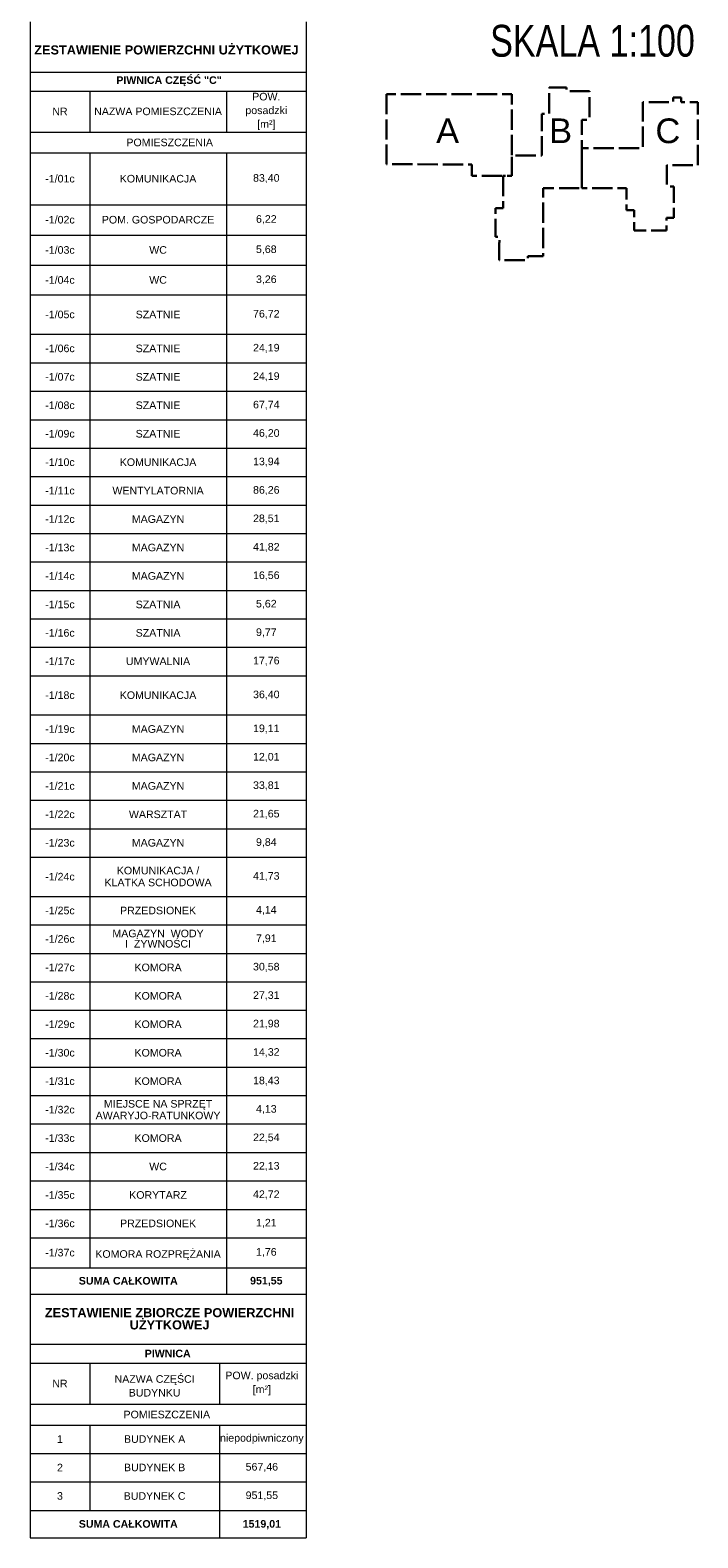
# Model space of a CAD drawing. Header units: millimetres. Extents: x -44596 to 32114, y 34976 to 82978.
# Tile 53 of 63: x 30794 to 32114, y 53545 to 56526. Entities that reach past the tile are written whole.
import ezdxf

# ---------------------------------------------------------------- set-up
doc = ezdxf.new("R2010")
doc.units = ezdxf.units.MM
doc.header["$MEASUREMENT"] = 0
doc.linetypes.add('_DASH', pattern=[50, 40, -10])
for name, color, linetype in [('MF_OPISY', 7, 'Continuous'), ('MF_WIDOK', 7, 'Continuous'), ('Nowe_299-A Wymiary Opisy_Nr_pióra__6', 7, 'Continuous')]:
    doc.layers.add(name, color=color, linetype=linetype)
doc.styles.add('GENERATED_STYLE_2', font='txt')
doc.styles.add('GENERATED_STYLE_5', font='txt')

msp = doc.modelspace()

# ---------------------------------------------------------------- linework, layer by layer
at = {"layer": 'MF_OPISY', "color": 1, "linetype": '_DASH', "lineweight": 30, "flags": 128}
msp.add_lwpolyline([(31728.9, 56237.5), (31728.9, 56173.5), (31713.9, 56173.5), (31713.9, 56116.8), (31721.7, 56116.8), (31721.8, 56106), (31721.3, 56106), (31721.3, 56071.1), (31778.1, 56071.1), (31778.1, 56078.6), (31808.1, 56078.6), (31808.1, 56213.2), (31884.4, 56213.2), (31884.4, 56291.6), (31884.4, 56348.2), (31899.4, 56348.2), (31899.4, 56404.9), (31854.4, 56404.9), (31854.4, 56412.4), (31820.2, 56412.4), (31820.2, 56359.9), (31805.2, 56359.9), (31805.2, 56277.4), (31746.1, 56277.4), (31746.1, 56237.5)], close=True, dxfattribs=at)
at = {"layer": 'MF_WIDOK', "color": 7, "linetype": 'Continuous', "lineweight": 13}
for p, q in [((30794, 56541.7), (30794, 56442.6)), ((31339.8, 56541.7), (31339.8, 56442.6)), ((30794, 56442.6), (31339.8, 56442.6)), ((30794, 56442.6), (31339.8, 56442.6)), ((30794, 56442.6), (31339.8, 56442.6)), ((30794, 56442.6), (30794, 54026.8)), ((31339.8, 56442.6), (31339.8, 54026.8)), ((30794, 56405.1), (31339.8, 56405.1)), ((30911.8, 56405.1), (30911.8, 56323.7)), ((31181.8, 56405.1), (31181.8, 56323.7)), ((31339.8, 56405.1), (31339.8, 56323.7)), ((30794, 56323.7), (31339.8, 56323.7)), ((30794, 56282.8), (31339.8, 56282.8)), ((30911.8, 56282.8), (30911.8, 54078.7)), ((31181.8, 56282.8), (31181.8, 54026.8)), ((30794, 56180.4), (31339.8, 56180.4)), ((30794, 56120.5), (31339.8, 56120.5)), ((30794, 56060.7), (31339.8, 56060.7)), ((30794, 56002), (31339.8, 56002)), ((30794, 55924.2), (31339.8, 55924.2)), ((30794, 55867.9), (31339.8, 55867.9)), ((30794, 55811.7), (31339.8, 55811.7)), ((30794, 55755.4), (31339.8, 55755.4)), ((30794, 55699.2), (31339.8, 55699.2)), ((30794, 55643), (31339.8, 55643)), ((30794, 55586.7), (31339.8, 55586.7)), ((30794, 55530.5), (31339.8, 55530.5)), ((30794, 55474.2), (31339.8, 55474.2)), ((30794, 55418), (31339.8, 55418)), ((30794, 55361.8), (31339.8, 55361.8)), ((30794, 55305.5), (31339.8, 55305.5)), ((30794, 55249.3), (31339.8, 55249.3)), ((30794, 55171.7), (31339.8, 55171.7)), ((30794, 55115.4), (31339.8, 55115.4)), ((30794, 55059.2), (31339.8, 55059.2)), ((30794, 55003), (31339.8, 55003)), ((30794, 54946.7), (31339.8, 54946.7)), ((30794, 54890.5), (31339.8, 54890.5)), ((30794, 54812.9), (31339.8, 54812.9)), ((30794, 54756.6), (31339.8, 54756.6)), ((30794, 54700.4), (31339.8, 54700.4)), ((30794, 54644.2), (31339.8, 54644.2)), ((30794, 54587.9), (31339.8, 54587.9)), ((30794, 54531.7), (31339.8, 54531.7)), ((30794, 54475.4), (31339.8, 54475.4)), ((30794, 54419.2), (31339.8, 54419.2)), ((30794, 54363), (31339.8, 54363)), ((30794, 54306.7), (31339.8, 54306.7)), ((30794, 54250.5), (31339.8, 54250.5)), ((30794, 54194.2), (31339.8, 54194.2)), ((30794, 54138), (31339.8, 54138)), ((30794, 54078.7), (31339.8, 54078.7)), ((30794, 54026.8), (31339.8, 54026.8)), ((30794, 54026.8), (31339.8, 54026.8)), ((30794, 54026.8), (30794, 53544.8)), ((31339.8, 54026.8), (31339.8, 53544.8)), ((30794, 53927.7), (31339.8, 53927.7)), ((30794, 53890.2), (31339.8, 53890.2)), ((30911.8, 53890.2), (30911.8, 53808.8)), ((31168.1, 53890.2), (31168.1, 53808.8)), ((30794, 53808.8), (31339.8, 53808.8)), ((30794, 53767.9), (31339.8, 53767.9)), ((30911.8, 53767.9), (30911.8, 53599.1)), ((31168.1, 53767.9), (31168.1, 53544.8)), ((30794, 53711.6), (31339.8, 53711.6)), ((30794, 53655.3), (31339.8, 53655.3)), ((30794, 53599.1), (31339.8, 53599.1)), ((30794, 53544.8), (31339.8, 53544.8))]:
    msp.add_line(p, q, dxfattribs=at)
at = {"layer": 'Nowe_299-A Wymiary Opisy_Nr_pióra__6', "color": 2, "linetype": '_DASH', "lineweight": 30, "flags": 128}
msp.add_lwpolyline([(31498.6, 56399.2), (31498.6, 56260.3), (31666.9, 56260.2), (31666.9, 56237.5), (31746.1, 56237.5), (31746.1, 56276.6), (31746.1, 56399.2)], close=True, dxfattribs=at)
at = {"layer": 'Nowe_299-A Wymiary Opisy_Nr_pióra__6', "color": 5, "linetype": '_DASH', "lineweight": 30, "flags": 128}
msp.add_lwpolyline([(31884.4, 56292.4), (31884.4, 56213.2), (31972.8, 56213.2), (31972.8, 56169.5), (31987.8, 56169.5), (31987.8, 56129.4), (32051.6, 56129.4), (32051.6, 56154.5), (32066.6, 56154.5), (32066.6, 56216.7), (32052.6, 56216.7), (32052.6, 56258.9), (32113.9, 56258.9), (32113.9, 56383.2), (32080.7, 56383.2), (32080.7, 56392.5), (32065.4, 56392.5), (32065.4, 56383.2), (32005, 56383.2), (32005, 56292.4)], close=True, dxfattribs=at)

# ---------------------------------------------------------------- texts
at = {"layer": 'MF_OPISY', "color": 7, "linetype": 'Continuous', "lineweight": 25, "style": 'GENERATED_STYLE_2'}
for s, insert, char_height, attachment_point in [('\\pxql;\\A1;\\W0.8;SKALA 1:100', (31703.3, 56504.1), 63, 4), ('\\A1;{\\pqc;\\fArial|b0|i0|c238|p38;A}', (31619.2, 56326.6), 48.855, 5), ('\\A1;{\\pqc;\\fArial|b0|i0|c238|p38;B}', (31842.5, 56326.6), 48.855, 5), ('\\A1;{\\pqc;\\fArial|b0|i0|c238|p38;C}', (32054.6, 56326.2), 48.855, 5)]:
    msp.add_mtext(s, dxfattribs=dict(at, insert=insert, char_height=char_height, attachment_point=attachment_point))
at = {"layer": 'MF_WIDOK', "color": 7, "linetype": 'Continuous', "lineweight": 25, "attachment_point": 5}
for s, insert, char_height, style in [('\\A1;{\\pqc;\\fArial|b1|i0|c238|p38;ZESTAWIENIE POWIERZCHNI UŻYTKOWEJ\\fArial|b1|i0|c238|p38; }', (31063.3, 56486.3), 18, 'GENERATED_STYLE_5'), ('\\A1;{\\pqc;\\fArial|b1|i0|c238|p38;PIWNICA CZĘŚĆ "C"}', (31068.5, 56424.5), 15, 'GENERATED_STYLE_5'), ('\\A1;{\\pqc;\\fArial|b0|i0|c238|p38;NR}', (30852.9, 56364.8), 15, 'GENERATED_STYLE_2'), ('\\A1;{\\pqc;\\fArial|b0|i0|c238|p38;POMIESZCZENIA }', (31069.8, 56303.5), 15, 'GENERATED_STYLE_2'), ('\\A1;{\\pqc;\\fArial|b0|i0|c238|p38;-1/01c}', (30852.9, 56231.8), 15, 'GENERATED_STYLE_2'), ('\\A1;{\\pqc;\\fArial|b0|i0|c238|p38;KOMUNIKACJA}', (31046.8, 56231.8), 15, 'GENERATED_STYLE_2'), ('\\A1;{\\pqc;\\fArial|b0|i0|c238|p38;83,40}', (31260.8, 56232), 15, 'GENERATED_STYLE_2'), ('\\A1;{\\pqc;\\fArial|b0|i0|c238|p38;-1/02c}', (30852.9, 56150.7), 15, 'GENERATED_STYLE_2'), ('\\A1;{\\pqc;\\fArial|b0|i0|c238|p38;POM. GOSPODARCZE}', (31046.8, 56150.7), 15, 'GENERATED_STYLE_2'), ('\\A1;{\\pqc;\\fArial|b0|i0|c238|p38;6,22}', (31260.8, 56150.8), 15, 'GENERATED_STYLE_2'), ('\\A1;{\\pqc;\\fArial|b0|i0|c238|p38;-1/03c}', (30852.9, 56090.9), 15, 'GENERATED_STYLE_2'), ('\\A1;{\\pqc;\\fArial|b0|i0|c238|p38;WC}', (31046.8, 56090.9), 15, 'GENERATED_STYLE_2'), ('\\A1;{\\pqc;\\fArial|b0|i0|c238|p38;5,68}', (31260.8, 56091), 15, 'GENERATED_STYLE_2'), ('\\A1;{\\pqc;\\fArial|b0|i0|c238|p38;-1/04c}', (30852.9, 56031.6), 15, 'GENERATED_STYLE_2'), ('\\A1;{\\pqc;\\fArial|b0|i0|c238|p38;WC}', (31046.8, 56031.6), 15, 'GENERATED_STYLE_2'), ('\\A1;{\\pqc;\\fArial|b0|i0|c238|p38;3,26}', (31260.8, 56031.7), 15, 'GENERATED_STYLE_2'), ('\\A1;{\\pqc;\\fArial|b0|i0|c238|p38;-1/05c}', (30852.9, 55963.4), 15, 'GENERATED_STYLE_2'), ('\\A1;{\\pqc;\\fArial|b0|i0|c238|p38;SZATNIE}', (31046.8, 55963.3), 15, 'GENERATED_STYLE_2'), ('\\A1;{\\pqc;\\fArial|b0|i0|c238|p38;76,72}', (31260.8, 55963.5), 15, 'GENERATED_STYLE_2'), ('\\A1;{\\pqc;\\fArial|b0|i0|c238|p38;-1/06c}', (30852.9, 55896.3), 15, 'GENERATED_STYLE_2'), ('\\A1;{\\pqc;\\fArial|b0|i0|c238|p38;SZATNIE}', (31046.8, 55896.3), 15, 'GENERATED_STYLE_2'), ('\\A1;{\\pqc;\\fArial|b0|i0|c238|p38;24,19}', (31260.8, 55896.4), 15, 'GENERATED_STYLE_2'), ('\\A1;{\\pqc;\\fArial|b0|i0|c238|p38;-1/07c}', (30852.9, 55840.1), 15, 'GENERATED_STYLE_2'), ('\\A1;{\\pqc;\\fArial|b0|i0|c238|p38;SZATNIE}', (31046.8, 55840), 15, 'GENERATED_STYLE_2'), ('\\A1;{\\pqc;\\fArial|b0|i0|c238|p38;24,19}', (31260.8, 55840.2), 15, 'GENERATED_STYLE_2'), ('\\A1;{\\pqc;\\fArial|b0|i0|c238|p38;-1/08c}', (30852.9, 55783.8), 15, 'GENERATED_STYLE_2'), ('\\A1;{\\pqc;\\fArial|b0|i0|c238|p38;SZATNIE}', (31046.8, 55783.8), 15, 'GENERATED_STYLE_2'), ('\\A1;{\\pqc;\\fArial|b0|i0|c238|p38;67,74}', (31260.8, 55783.9), 15, 'GENERATED_STYLE_2'), ('\\A1;{\\pqc;\\fArial|b0|i0|c238|p38;-1/09c}', (30852.9, 55727.6), 15, 'GENERATED_STYLE_2'), ('\\A1;{\\pqc;\\fArial|b0|i0|c238|p38;SZATNIE}', (31046.8, 55727.6), 15, 'GENERATED_STYLE_2'), ('\\A1;{\\pqc;\\fArial|b0|i0|c238|p38;46,20}', (31260.8, 55727.7), 15, 'GENERATED_STYLE_2'), ('\\A1;{\\pqc;\\fArial|b0|i0|c238|p38;-1/10c}', (30852.9, 55671.3), 15, 'GENERATED_STYLE_2'), ('\\A1;{\\pqc;\\fArial|b0|i0|c238|p38;KOMUNIKACJA}', (31046.8, 55671.3), 15, 'GENERATED_STYLE_2'), ('\\A1;{\\pqc;\\fArial|b0|i0|c238|p38;13,94}', (31260.8, 55671.5), 15, 'GENERATED_STYLE_2'), ('\\A1;{\\pqc;\\fArial|b0|i0|c238|p38;-1/11c}', (30852.9, 55615.1), 15, 'GENERATED_STYLE_2'), ('\\A1;{\\pqc;\\fArial|b0|i0|c238|p38;WENTYLATORNIA}', (31046.8, 55615.1), 15, 'GENERATED_STYLE_2'), ('\\A1;{\\pqc;\\fArial|b0|i0|c238|p38;86,26}', (31260.8, 55615.2), 15, 'GENERATED_STYLE_2'), ('\\A1;{\\pqc;\\fArial|b0|i0|c238|p38;-1/12c}', (30852.9, 55558.9), 15, 'GENERATED_STYLE_2'), ('\\A1;{\\pqc;\\fArial|b0|i0|c238|p38;MAGAZYN}', (31046.8, 55558.8), 15, 'GENERATED_STYLE_2'), ('\\A1;{\\pqc;\\fArial|b0|i0|c238|p38;28,51}', (31260.8, 55559), 15, 'GENERATED_STYLE_2'), ('\\A1;{\\pqc;\\fArial|b0|i0|c238|p38;-1/13c}', (30852.9, 55502.6), 15, 'GENERATED_STYLE_2'), ('\\A1;{\\pqc;\\fArial|b0|i0|c238|p38;MAGAZYN}', (31046.8, 55502.6), 15, 'GENERATED_STYLE_2'), ('\\A1;{\\pqc;\\fArial|b0|i0|c238|p38;41,82}', (31260.8, 55502.7), 15, 'GENERATED_STYLE_2'), ('\\A1;{\\pqc;\\fArial|b0|i0|c238|p38;-1/14c}', (30852.9, 55446.4), 15, 'GENERATED_STYLE_2'), ('\\A1;{\\pqc;\\fArial|b0|i0|c238|p38;MAGAZYN}', (31046.8, 55446.4), 15, 'GENERATED_STYLE_2'), ('\\A1;{\\pqc;\\fArial|b0|i0|c238|p38;16,56}', (31260.8, 55446.5), 15, 'GENERATED_STYLE_2'), ('\\A1;{\\pqc;\\fArial|b0|i0|c238|p38;-1/15c}', (30852.9, 55390.1), 15, 'GENERATED_STYLE_2'), ('\\A1;{\\pqc;\\fArial|b0|i0|c238|p38;SZATNIA}', (31046.8, 55390.1), 15, 'GENERATED_STYLE_2'), ('\\A1;{\\pqc;\\fArial|b0|i0|c238|p38;5,62}', (31260.8, 55390.3), 15, 'GENERATED_STYLE_2'), ('\\A1;{\\pqc;\\fArial|b0|i0|c238|p38;-1/16c}', (30852.9, 55333.9), 15, 'GENERATED_STYLE_2'), ('\\A1;{\\pqc;\\fArial|b0|i0|c238|p38;SZATNIA}', (31046.8, 55333.9), 15, 'GENERATED_STYLE_2'), ('\\A1;{\\pqc;\\fArial|b0|i0|c238|p38;9,77}', (31260.8, 55334), 15, 'GENERATED_STYLE_2'), ('\\A1;{\\pqc;\\fArial|b0|i0|c238|p38;-1/17c}', (30852.9, 55277.7), 15, 'GENERATED_STYLE_2'), ('\\A1;{\\pqc;\\fArial|b0|i0|c238|p38;UMYWALNIA}', (31046.8, 55277.8), 15, 'GENERATED_STYLE_2'), ('\\A1;{\\pqc;\\fArial|b0|i0|c238|p38;17,76}', (31260.8, 55277.8), 15, 'GENERATED_STYLE_2'), ('\\A1;{\\pqc;\\fArial|b0|i0|c238|p38;-1/18c}', (30852.9, 55210.7), 15, 'GENERATED_STYLE_2'), ('\\A1;{\\pqc;\\fArial|b0|i0|c238|p38;KOMUNIKACJA}', (31046.8, 55210.7), 15, 'GENERATED_STYLE_2'), ('\\A1;{\\pqc;\\fArial|b0|i0|c238|p38;36,40}', (31260.8, 55210.9), 15, 'GENERATED_STYLE_2'), ('\\A1;{\\pqc;\\fArial|b0|i0|c238|p38;-1/19c}', (30852.9, 55143.8), 15, 'GENERATED_STYLE_2'), ('\\A1;{\\pqc;\\fArial|b0|i0|c238|p38;MAGAZYN}', (31046.8, 55143.8), 15, 'GENERATED_STYLE_2'), ('\\A1;{\\pqc;\\fArial|b0|i0|c238|p38;19,11}', (31260.8, 55143.9), 15, 'GENERATED_STYLE_2'), ('\\A1;{\\pqc;\\fArial|b0|i0|c238|p38;-1/20c}', (30852.9, 55087.6), 15, 'GENERATED_STYLE_2'), ('\\A1;{\\pqc;\\fArial|b0|i0|c238|p38;MAGAZYN}', (31046.8, 55087.6), 15, 'GENERATED_STYLE_2'), ('\\A1;{\\pqc;\\fArial|b0|i0|c238|p38;12,01}', (31260.8, 55087.7), 15, 'GENERATED_STYLE_2'), ('\\A1;{\\pqc;\\fArial|b0|i0|c238|p38;-1/21c}', (30852.9, 55031.3), 15, 'GENERATED_STYLE_2'), ('\\A1;{\\pqc;\\fArial|b0|i0|c238|p38;MAGAZYN}', (31046.8, 55031.3), 15, 'GENERATED_STYLE_2'), ('\\A1;{\\pqc;\\fArial|b0|i0|c238|p38;33,81}', (31260.8, 55031.5), 15, 'GENERATED_STYLE_2'), ('\\A1;{\\pqc;\\fArial|b0|i0|c238|p38;-1/22c}', (30852.9, 54975.1), 15, 'GENERATED_STYLE_2'), ('\\A1;{\\pqc;\\fArial|b0|i0|c238|p38;WARSZTAT}', (31046.8, 54975.1), 15, 'GENERATED_STYLE_2'), ('\\A1;{\\pqc;\\fArial|b0|i0|c238|p38;21,65}', (31260.8, 54975.2), 15, 'GENERATED_STYLE_2'), ('\\A1;{\\pqc;\\fArial|b0|i0|c238|p38;-1/23c}', (30852.9, 54918.9), 15, 'GENERATED_STYLE_2'), ('\\A1;{\\pqc;\\fArial|b0|i0|c238|p38;MAGAZYN}', (31046.8, 54918.9), 15, 'GENERATED_STYLE_2'), ('\\A1;{\\pqc;\\fArial|b0|i0|c238|p38;9,84}', (31260.8, 54919), 15, 'GENERATED_STYLE_2'), ('\\A1;{\\pqc;\\fArial|b0|i0|c238|p38;-1/24c}', (30852.9, 54851.9), 15, 'GENERATED_STYLE_2'), ('\\A1;{\\pqc;\\fArial|b0|i0|c238|p38;41,73}', (31260.8, 54852.1), 15, 'GENERATED_STYLE_2'), ('\\A1;{\\pqc;\\fArial|b0|i0|c238|p38;-1/25c}', (30852.9, 54785), 15, 'GENERATED_STYLE_2'), ('\\A1;{\\pqc;\\fArial|b0|i0|c238|p38;PRZEDSIONEK}', (31046.8, 54785), 15, 'GENERATED_STYLE_2'), ('\\A1;{\\pqc;\\fArial|b0|i0|c238|p38;4,14}', (31260.8, 54785.1), 15, 'GENERATED_STYLE_2'), ('\\A1;{\\pqc;\\fArial|b0|i0|c238|p38;-1/26c}', (30852.9, 54728.8), 15, 'GENERATED_STYLE_2'), ('\\A1;{\\pqc;\\fArial|b0|i0|c238|p38;7,91}', (31260.8, 54728.9), 15, 'GENERATED_STYLE_2'), ('\\A1;{\\pqc;\\fArial|b0|i0|c238|p38;-1/27c}', (30852.9, 54672.5), 15, 'GENERATED_STYLE_2'), ('\\A1;{\\pqc;\\fArial|b0|i0|c238|p38;KOMORA}', (31046.8, 54672.5), 15, 'GENERATED_STYLE_2'), ('\\A1;{\\pqc;\\fArial|b0|i0|c238|p38;30,58}', (31260.8, 54672.7), 15, 'GENERATED_STYLE_2'), ('\\A1;{\\pqc;\\fArial|b0|i0|c238|p38;-1/28c}', (30852.9, 54616.3), 15, 'GENERATED_STYLE_2'), ('\\A1;{\\pqc;\\fArial|b0|i0|c238|p38;KOMORA}', (31046.8, 54616.3), 15, 'GENERATED_STYLE_2'), ('\\A1;{\\pqc;\\fArial|b0|i0|c238|p38;27,31}', (31260.8, 54616.4), 15, 'GENERATED_STYLE_2'), ('\\A1;{\\pqc;\\fArial|b0|i0|c238|p38;-1/29c}', (30852.9, 54560.1), 15, 'GENERATED_STYLE_2'), ('\\A1;{\\pqc;\\fArial|b0|i0|c238|p38;KOMORA}', (31046.8, 54560.1), 15, 'GENERATED_STYLE_2'), ('\\A1;{\\pqc;\\fArial|b0|i0|c238|p38;21,98}', (31260.8, 54560.2), 15, 'GENERATED_STYLE_2'), ('\\A1;{\\pqc;\\fArial|b0|i0|c238|p38;-1/30c}', (30852.9, 54503.8), 15, 'GENERATED_STYLE_2'), ('\\A1;{\\pqc;\\fArial|b0|i0|c238|p38;KOMORA}', (31046.8, 54503.8), 15, 'GENERATED_STYLE_2'), ('\\A1;{\\pqc;\\fArial|b0|i0|c238|p38;14,32}', (31260.8, 54504), 15, 'GENERATED_STYLE_2'), ('\\A1;{\\pqc;\\fArial|b0|i0|c238|p38;-1/31c}', (30852.9, 54447.6), 15, 'GENERATED_STYLE_2'), ('\\A1;{\\pqc;\\fArial|b0|i0|c238|p38;KOMORA}', (31046.8, 54447.6), 15, 'GENERATED_STYLE_2'), ('\\A1;{\\pqc;\\fArial|b0|i0|c238|p38;18,43}', (31260.8, 54447.7), 15, 'GENERATED_STYLE_2'), ('\\A1;{\\pqc;\\fArial|b0|i0|c238|p38;-1/32c}', (30852.9, 54391.3), 15, 'GENERATED_STYLE_2'), ('\\A1;{\\pqc;\\fArial|b0|i0|c238|p38;4,13}', (31260.8, 54391.5), 15, 'GENERATED_STYLE_2'), ('\\A1;{\\pqc;\\fArial|b0|i0|c238|p38;-1/33c}', (30852.9, 54335.1), 15, 'GENERATED_STYLE_2'), ('\\A1;{\\pqc;\\fArial|b0|i0|c238|p38;KOMORA}', (31046.8, 54335.1), 15, 'GENERATED_STYLE_2'), ('\\A1;{\\pqc;\\fArial|b0|i0|c238|p38;22,54}', (31260.8, 54335.2), 15, 'GENERATED_STYLE_2'), ('\\A1;{\\pqc;\\fArial|b0|i0|c238|p38;-1/34c}', (30852.9, 54278.9), 15, 'GENERATED_STYLE_2'), ('\\A1;{\\pqc;\\fArial|b0|i0|c238|p38;WC}', (31046.8, 54278.9), 15, 'GENERATED_STYLE_2'), ('\\A1;{\\pqc;\\fArial|b0|i0|c238|p38;22,13}', (31260.8, 54279), 15, 'GENERATED_STYLE_2'), ('\\A1;{\\pqc;\\fArial|b0|i0|c238|p38;-1/35c}', (30852.9, 54222.6), 15, 'GENERATED_STYLE_2'), ('\\A1;{\\pqc;\\fArial|b0|i0|c238|p38;KORYTARZ}', (31046.8, 54222.6), 15, 'GENERATED_STYLE_2'), ('\\A1;{\\pqc;\\fArial|b0|i0|c238|p38;42,72}', (31260.8, 54222.8), 15, 'GENERATED_STYLE_2'), ('\\A1;{\\pqc;\\fArial|b0|i0|c238|p38;-1/36c}', (30852.9, 54166.4), 15, 'GENERATED_STYLE_2'), ('\\A1;{\\pqc;\\fArial|b0|i0|c238|p38;PRZEDSIONEK}', (31046.8, 54166.4), 15, 'GENERATED_STYLE_2'), ('\\A1;{\\pqc;\\fArial|b0|i0|c238|p38;1,21}', (31260.8, 54166.5), 15, 'GENERATED_STYLE_2'), ('\\A1;{\\pqc;\\fArial|b0|i0|c238|p38;-1/37c}', (30852.9, 54108.6), 15, 'GENERATED_STYLE_2'), ('\\A1;{\\pqc;\\fArial|b0|i0|c238|p38;KOMORA \\fArial|b0|i0|c238|p38;ROZPRĘŻANIA}', (31046.8, 54103.7), 15, 'GENERATED_STYLE_2'), ('\\A1;{\\pqc;\\fArial|b0|i0|c238|p38;1,76}', (31260.8, 54108.8), 15, 'GENERATED_STYLE_2'), ('\\A1;{\\pqc;\\fArial|b1|i0|c238|p38;SUMA CAŁKOWITA}', (30987.9, 54053), 15, 'GENERATED_STYLE_5'), ('\\A1;{\\pqc;\\fArial|b1|i0|c238|p38;951,55}', (31260.8, 54051.6), 15, 'GENERATED_STYLE_5'), ('\\A1;{\\pqc;\\fArial|b1|i0|c238|p38;PIWNICA}', (31065.9, 53909.2), 15, 'GENERATED_STYLE_5'), ('\\A1;{\\pqc;\\fArial|b0|i0|c238|p38;NR}', (30852.9, 53849.9), 15, 'GENERATED_STYLE_2'), ('\\A1;{\\pqc;\\fArial|b0|i0|c238|p38;POMIESZCZENIA }', (31064.1, 53788.6), 15, 'GENERATED_STYLE_2'), ('\\A1;{\\pqc;\\fArial|b0|i0|c238|p38;1}', (30852.9, 53740.1), 15, 'GENERATED_STYLE_2'), ('\\A1;{\\pqc;\\fArial|b0|i0|c238|p38;BUDYNEK A}', (31040, 53740.1), 15, 'GENERATED_STYLE_2'), ('\\A1;{\\pqc;\\fArial|b0|i0|c238|p38;niepodpiwniczony}', (31252, 53740.2), 15, 'GENERATED_STYLE_2'), ('\\A1;{\\pqc;\\fArial|b0|i0|c238|p38;2}', (30852.9, 53683.8), 15, 'GENERATED_STYLE_2'), ('\\A1;{\\pqc;\\fArial|b0|i0|c238|p38;BUDYNEK B}', (31040, 53683.9), 15, 'GENERATED_STYLE_2'), ('\\A1;{\\pqc;\\fArial|b0|i0|c238|p38;567,46}', (31252, 53683.9), 15, 'GENERATED_STYLE_2'), ('\\A1;{\\pqc;\\fArial|b0|i0|c238|p38;3}', (30852.9, 53627.6), 15, 'GENERATED_STYLE_2'), ('\\A1;{\\pqc;\\fArial|b0|i0|c238|p38;BUDYNEK C}', (31040, 53627.5), 15, 'GENERATED_STYLE_2'), ('\\A1;{\\pqc;\\fArial|b0|i0|c238|p38;951,55}', (31252, 53627.6), 15, 'GENERATED_STYLE_2'), ('\\A1;{\\pqc;\\fArial|b1|i0|c238|p38;SUMA CAŁKOWITA}', (30987.9, 53572.2), 15, 'GENERATED_STYLE_5'), ('\\A1;{\\pqc;\\fArial|b1|i0|c238|p38;1519,01}', (31252, 53570.8), 15, 'GENERATED_STYLE_5')]:
    msp.add_mtext(s, dxfattribs=dict(at, insert=insert, char_height=char_height, style=style))
for s, insert, char_height, width, line_spacing_factor, style in [('\\A1;{\\pqc;\\fArial|b0|i0|c238|p38;POW. \\fArial|b0|i0|c238|p38;posadzki \\P\\pqc;\\fArial|b0|i0|c238|p38;[m²]}', (31260.8, 56364.8), 15, 130.7, 1.082534, 'GENERATED_STYLE_2'), ('\\A1;{\\pqc;\\fArial|b0|i0|c238|p38;NAZWA \\fArial|b0|i0|c238|p38;POMIESZCZENIA}', (31046.8, 56364.9), 15, 242.657, 0.941342, 'GENERATED_STYLE_2'), ('\\A1;{\\pqc;\\fArial|b0|i0|c238|p38;KOMUNIKACJA / \\fArial|b0|i0|c238|p38;KLATKA SCHODOWA}', (31046.8, 54852.2), 15, 242.657, 0.942551, 'GENERATED_STYLE_2'), ('\\A1;{\\pqc;\\fArial|b0|i0|c238|p38;MIEJSCE NA SPRZĘT AWARYJO-RATUNKOWY}', (31046.8, 54391.3), 15, 242.657, 0.923713, 'GENERATED_STYLE_2'), ('\\A1;{\\pqc;\\fArial|b1|i0|c238|p38;ZESTAWIENIE ZBIORCZE POWIERZCHNI UŻYTKOWEJ\\fArial|b1|i0|c238|p38; }', (31069.6, 53977.8), 18, 513.173, 0.803714, 'GENERATED_STYLE_5'), ('\\A1;{\\pqc;\\fArial|b0|i0|c238|p38;NAZWA CZĘŚCI \\fArial|b0|i0|c238|p38;BUDYNKU}', (31040, 53845.2), 15, 228.99, 1.08602, 'GENERATED_STYLE_2')]:
    msp.add_mtext(s, dxfattribs=dict(at, insert=insert, char_height=char_height, width=width, line_spacing_factor=line_spacing_factor, style=style))
at = {"layer": 'MF_WIDOK', "color": 7, "linetype": 'Continuous', "lineweight": 25, "char_height": 15, "attachment_point": 5, "style": 'GENERATED_STYLE_2'}
for s, insert, line_spacing_factor in [('\\A1;{\\pqc;\\fArial|b0|i0|c238|p38;MAGAZYN  WODY  \\P\\pqc;\\fArial|b0|i0|c238|p38;I  ŻYWNOŚCI}', (31046.8, 54729.4), 0.8116), ('\\A1;{\\pqc;\\fArial|b0|i0|c238|p38;POW. posadzki \\P\\pqc;\\fArial|b0|i0|c238|p38;[m²]}', (31252, 53849.9), 1.102294)]:
    msp.add_mtext(s, dxfattribs=dict(at, insert=insert, line_spacing_factor=line_spacing_factor))

doc.saveas('drawing.dxf')
